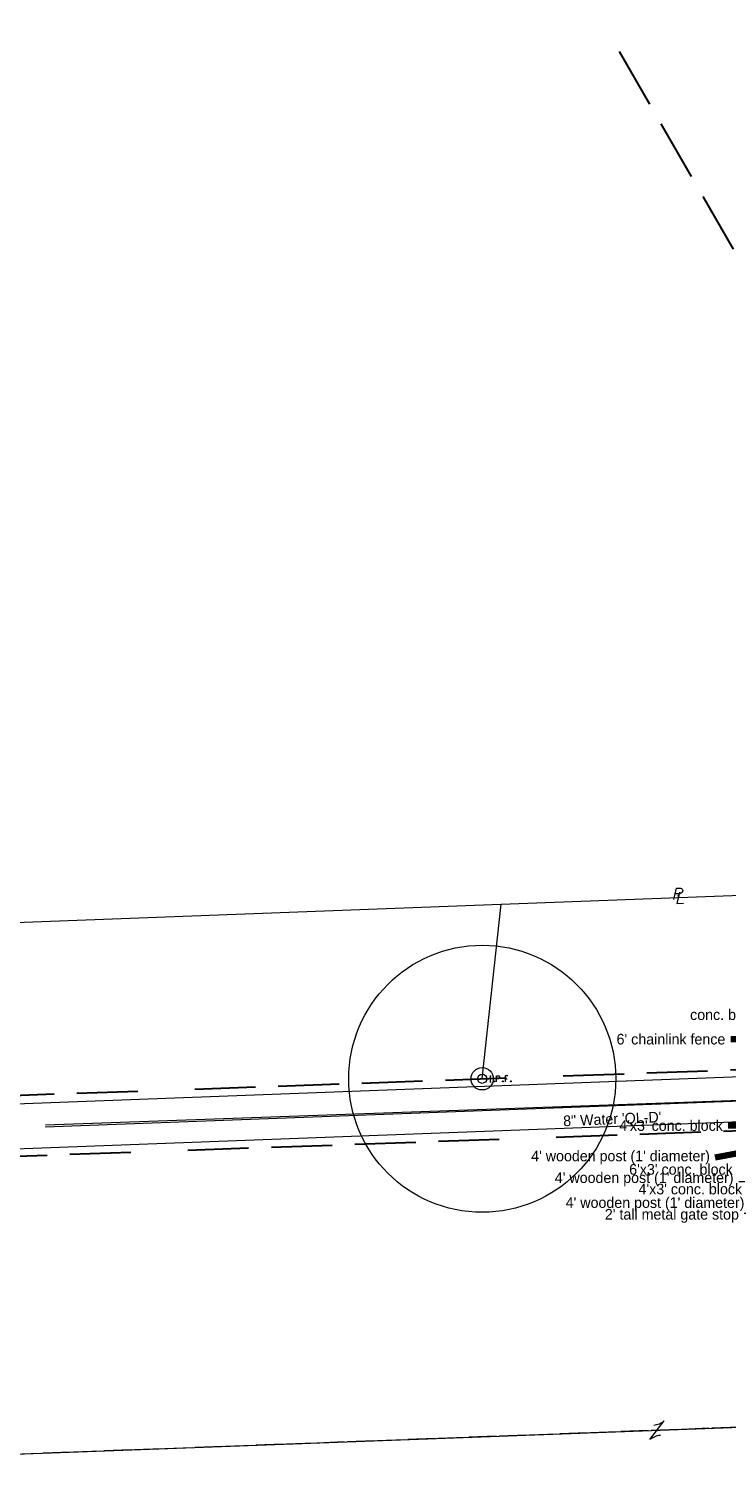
# Model space of a CAD drawing. Header units: feet. Extents: x 2433273 to 2447442, y 555003 to 575201.
# Tile 188 of 226: x 2435262 to 2435720, y 570159 to 571115. Entities that reach past the tile are written whole.
import ezdxf
from ezdxf.enums import TextEntityAlignment as Align

# ---------------------------------------------------------------- set-up
doc = ezdxf.new("R2010")
doc.units = ezdxf.units.FT
doc.header["$LTSCALE"] = 50
doc.header["$MEASUREMENT"] = 0
for name, pattern in [('cl20', [100, 5, -5, 80, -5, 5]), ('cl50', [100, 7.5, -7.5, 70, -7.5, 7.5]), ('corp', [0.4, 0.05, 0.09, 0.08, 0.09, 0.05, -0.04]), ('esmtrrex', [4.75, 0.8, -0.325, -0.325, 0.8, -0.3, 0.8, -0.3, 0.8, -0.3]), ('rowex', [4.85, 0.8, -0.375, -0.375, 0.8, -0.3, 0.8, -0.3, 0.8, -0.3])]:
    doc.linetypes.add(name, pattern=pattern)
for name, color, linetype, lineweight in [('DV_X_Corp_Line', 7, 'corp', 0), ('DV_X_Property_Line', 7, 'Continuous', 0), ('DV_X_Property_Line (Construction)', 7, 'Continuous', 0), ('GE_P_CL_50', 7, 'cl50', 13), ('RW_X_CL_20', 6, 'cl20', 0), ('RW_X_Esmt_RR', 6, 'esmtrrex', 30), ('RW_X_Fee_RW', 6, 'rowex', 30), ('SV_X_Mon_Cells_Found', 7, 'Continuous', 0), ('SV_X_Text', 7, 'Continuous', 0), ('UT_X_Electric_Cells', 1, 'Continuous', 0), ('UT_X_Gas', 2, 'Continuous', 0), ('UT_X_Water', 133, 'Continuous', 0), ('UT_X_Water_Text', 7, 'Continuous', 0)]:
    doc.layers.add(name, color=color, linetype=linetype, lineweight=lineweight)
doc.layers.add('GK_Visualization', color=30, linetype='Continuous', lineweight=13, plot=False)
doc.styles.add('Slanted-Normal LS 0.50', font='font31.shx', dxfattribs={"height": 0.14})
doc.styles.add('Slanted-Normal LS 0.50_0', font='font31.shx')
doc.styles.add('Style-font30', font='font30.shx')
doc.dimstyles.new('Dec-0  Slanted', dxfattribs={"dimscale": 50, "dimtxt": 0.14, "dimasz": 0.14, "dimexe": 0.07, "dimexo": 0.07, "dimgap": 0.07, "dimtad": 1, "dimdec": 0, "dimzin": 3, "dimdsep": 46, "dimtxsty": 'Slanted-Normal LS 0.50_0', "dimcen": 0.09, "dimclrd": 97, "dimclre": 97, "dimclrt": 7, "dimadec": 0, "dimazin": 3, "dimtfac": 1, "dimtdec": 0, "dimtofl": 0, "dimtmove": 1, "dimatfit": 1, "dimfxl": 1, "dimtzin": 3, "dimlwd": 0, "dimlwe": 0, "dimarcsym": 0})

# ---------------------------------------------------------------- blocks, each defined once
blk = doc.blocks.new('PLM_2')
at = {"layer": 'DV_X_Property_Line', "color": 7, "linetype": 'Continuous', "lineweight": 0}
blk.add_line((-0.04, 0.031), (0.025, 0.031), dxfattribs=at)
at = {"layer": 'DV_X_Property_Line', "color": 7, "linetype": 'Continuous', "lineweight": 0, "flags": 128}
for points in [[(-0.061, -0.048), (-0.022, 0.1), (0.03, 0.1)], [(0.013, 0.048), (-0.026, -0.1), (0.061, -0.1)]]:
    blk.add_lwpolyline(points, dxfattribs=at)
at = {"layer": 'DV_X_Property_Line', "color": 7, "linetype": 'Continuous', "lineweight": 0, "extrusion": (0, 0, -1)}
blk.add_arc((-0.024, 0.066), 0.0345, 98.6719, 269.529, dxfattribs=at)
at = {"layer": 'DV_X_Property_Line (Construction)', "color": 7, "linetype": 'Continuous', "lineweight": 30}
blk.add_point((0, 0), dxfattribs=at)
blk = doc.blocks.new('X_130')
at = {"layer": 'GK_Visualization', "color": 1, "linetype": 'Continuous', "lineweight": 0}
for p, q in [((-0.07, -0.07), (0.07, 0.07)), ((-0.07, 0.07), (0.07, -0.07))]:
    blk.add_line(p, q, dxfattribs=at)
blk = doc.blocks.new('OHK_10')
at = {"layer": 'DV_X_Property_Line', "color": 2, "linetype": 'Continuous', "lineweight": 0}
blk.add_line((-0.1, -0.12), (0.1, 0.12), dxfattribs=at)
for centre, start, end in [((-0.058, 0.335), 273.6945, 306.337), ((0.058, -0.335), 93.6945, 126.337)]:
    blk.add_arc(centre, 0.267, start, end, dxfattribs=at)
at = {"layer": 'DV_X_Property_Line (Construction)', "color": 2, "linetype": 'Continuous', "lineweight": 30}
blk.add_point((0, 0), dxfattribs=at)
blk = doc.blocks.new('IPF_50')
at = {"layer": 'SV_X_Mon_Cells_Found', "color": 7, "linetype": 'Continuous', "lineweight": 0, "flags": 128}
for points in [[(0.101, 0.04), (0.118, 0.04)], [(0.11, -0.04), (0.11, 0.04)], [(0.188, -0.04), (0.188, 0.04), (0.214, 0.04), (0.217, 0.039), (0.221, 0.038), (0.223, 0.037), (0.224, 0.036), (0.226, 0.032), (0.228, 0.029), (0.229, 0.024), (0.229, 0.017), (0.229, 0.014), (0.227, 0.01), (0.225, 0.006), (0.223, 0.004), (0.221, 0.003), (0.219, 0.002), (0.214, 0.001), (0.188, 0.001)], [(0.338, 0.04), (0.3, 0.04), (0.3, -0.04)], [(0.3, 0.001), (0.327, 0.001)], [(0.101, -0.04), (0.118, -0.04)], [(0.157, -0.029), (0.16, -0.029), (0.162, -0.031), (0.164, -0.033), (0.164, -0.036), (0.162, -0.039), (0.16, -0.04), (0.157, -0.04), (0.156, -0.039), (0.154, -0.036), (0.154, -0.033), (0.156, -0.031), (0.157, -0.029)], [(0.27, -0.029), (0.273, -0.029), (0.274, -0.031), (0.276, -0.033), (0.276, -0.036), (0.274, -0.039), (0.273, -0.04), (0.27, -0.04), (0.268, -0.039), (0.267, -0.036), (0.267, -0.033), (0.268, -0.031), (0.27, -0.029)], [(0.377, -0.029), (0.38, -0.029), (0.382, -0.031), (0.383, -0.033), (0.383, -0.036), (0.382, -0.039), (0.38, -0.04), (0.377, -0.04), (0.376, -0.039), (0.374, -0.036), (0.374, -0.033), (0.376, -0.031), (0.377, -0.029)]]:
    blk.add_lwpolyline(points, dxfattribs=at)
at = {"layer": 'SV_X_Mon_Cells_Found', "color": 7, "linetype": 'Continuous', "lineweight": 0}
blk.add_circle((0, 0), 0.06, dxfattribs=at)

msp = doc.modelspace()

# ---------------------------------------------------------------- linework, layer by layer
at = {"layer": 'DV_X_Corp_Line', "flags": 128}
msp.add_lwpolyline([(2436168.25, 570211.9), (2434749.75, 570158.78, -0.004302), (2434754.32, 570207.86)], format="xyb", dxfattribs=at)
at = {"layer": 'DV_X_Property_Line'}
for p, q in [((2435572.04, 570539.27), (2435972.16, 570554.23)), ((2434787.83, 570509.94), (2435572.04, 570539.27)), ((2435559.55, 570424.49), (2435572.04, 570539.27)), ((2434782.97, 570160.03), (2435789.37, 570197.71))]:
    msp.add_line(p, q, dxfattribs=at)
at = {"layer": 'GE_P_CL_50'}
msp.add_line((2435606.7, 570405.32), (2435768.12, 570411.36), dxfattribs=at)
at = {"layer": 'RW_X_CL_20'}
for p, q in [((2434772.45, 570374.13), (2436047.38, 570421.8)), ((2434772.72, 570376.52), (2436047.44, 570421.81))]:
    msp.add_line(p, q, dxfattribs=at)
at = {"layer": 'RW_X_Esmt_RR', "ltscale": 1.000002}
msp.add_line((2435137.91, 571985.16), (2435801.51, 570836.84), dxfattribs=at)
at = {"layer": 'RW_X_Fee_RW'}
for p, q in [((2434808.34, 570397.8), (2436036.74, 570441.44)), ((2434803.79, 570357.61), (2436059.2, 570402.21))]:
    msp.add_line(p, q, dxfattribs=at)
at = {"layer": 'UT_X_Electric_Cells'}
for radius in [87.79, 7.31]:
    msp.add_circle((2435559.55, 570424.49), radius, dxfattribs=at)
at = {"layer": 'UT_X_Gas'}
msp.add_line((2434799.46, 570391.15), (2436036.2, 570437.4), dxfattribs=at)
at = {"layer": 'UT_X_Water'}
msp.add_line((2434828.29, 570362.6), (2435774.69, 570398), dxfattribs=at)

# ---------------------------------------------------------------- block references
at = {"layer": 'DV_X_Property_Line', "color": 7, "linetype": 'Continuous', "lineweight": 0, "xscale": 50.00000000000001, "yscale": 50.00000000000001, "zscale": 50.00000000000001, "rotation": 2.025665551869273}
msp.add_blockref('PLM_2', (2435688.62, 570544.78), dxfattribs=at)
at = {"layer": 'DV_X_Property_Line', "color": 2, "linetype": 'Continuous', "lineweight": 30, "xscale": 50.00000000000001, "yscale": 50.00000000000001, "zscale": 50.00000000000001, "rotation": 2.144546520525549}
msp.add_blockref('OHK_10', (2435674.52, 570193.41), dxfattribs=at)
at = {"layer": 'GK_Visualization', "color": 1, "linetype": 'Continuous', "lineweight": 0}
msp.add_blockref('X_130', (2435673.89, 570407.84), dxfattribs=at)
at = {"layer": 'SV_X_Mon_Cells_Found', "color": 7, "linetype": 'Continuous', "lineweight": 0, "xscale": 50, "yscale": 50, "zscale": 50}
msp.add_blockref('IPF_50', (2435559.55, 570424.49), dxfattribs=at)

# ---------------------------------------------------------------- texts
at = {"layer": 'GK_Visualization', "color": 1, "style": 'Style-font30'}
msp.add_text('MJT500', height=0.14, dxfattribs=at).set_placement((2435673.89, 570407.84), align=Align.RIGHT)
at = {"layer": 'SV_X_Text', "char_height": 7, "attachment_point": 6, "line_spacing_factor": 0.606, "style": 'Slanted-Normal LS 0.50'}
for s, insert in [('conc. barrier', (2435748.29, 570466.58)), ("6' chainlink fence", (2435719.43, 570450.49)), ("4'x3' conc. block", (2435717.78, 570393.7)), ("4' wooden post (1' diameter)", (2435709.27, 570372.71)), ("4' wooden post (1' diameter)", (2435724.81, 570358.42)), ("6'x3' conc. block", (2435724.29, 570364.87)), ("4'x3' conc. block", (2435730.44, 570351.94)), ("4' wooden post (1' diameter)", (2435731.97, 570342.05)), ("2' tall metal gate stop", (2435728.35, 570334.36))]:
    msp.add_mtext(s, dxfattribs=dict(at, insert=insert))
at = {"layer": 'UT_X_Water_Text', "style": 'Slanted-Normal LS 0.50'}
msp.add_text('8" Water \'QL-D\'', height=7, rotation=2.39034, dxfattribs=at).set_placement((2435645.22, 570394.62), align=Align.CENTER)

# ---------------------------------------------------------------- leaders
at = {"layer": 'SV_X_Text', "color": 97, "linetype": 'Continuous', "lineweight": 0, "annotation_type": 0, "has_hookline": 1, "hookline_direction": 1}
for points, text_width in [([(2435776.11, 570456.07), (2435758.79, 570466.58), (2435751.79, 570466.58)], 72.33), ([(2435741.53, 570441.08), (2435729.93, 570450.49), (2435722.93, 570450.49)], 97.22), ([(2435738.45, 570380.95), (2435728.28, 570393.7), (2435721.28, 570393.7)], 93.83), ([(2435747.86, 570379.31), (2435712.77, 570372.71)], 154.44), ([(2435758.12, 570374.03), (2435735.31, 570358.42), (2435728.31, 570358.42)], 154.44), ([(2435752.04, 570376.58), (2435734.79, 570364.87), (2435727.79, 570364.87)], 93.89), ([(2435760.67, 570364.06), (2435740.94, 570351.94), (2435733.94, 570351.94)], 93.83), ([(2435763.69, 570360.04), (2435742.47, 570342.05), (2435735.47, 570342.05)], 154.44), ([(2435766.03, 570353.42), (2435738.85, 570334.36), (2435731.85, 570334.36)], 130.94)]:
    msp.add_leader(points, dimstyle='Dec-0  Slanted', override={"dimtad": 0, "dimclrd": 0, "dimlwd": 65534}, dxfattribs=dict(at, text_width=text_width))

doc.saveas('drawing.dxf')
